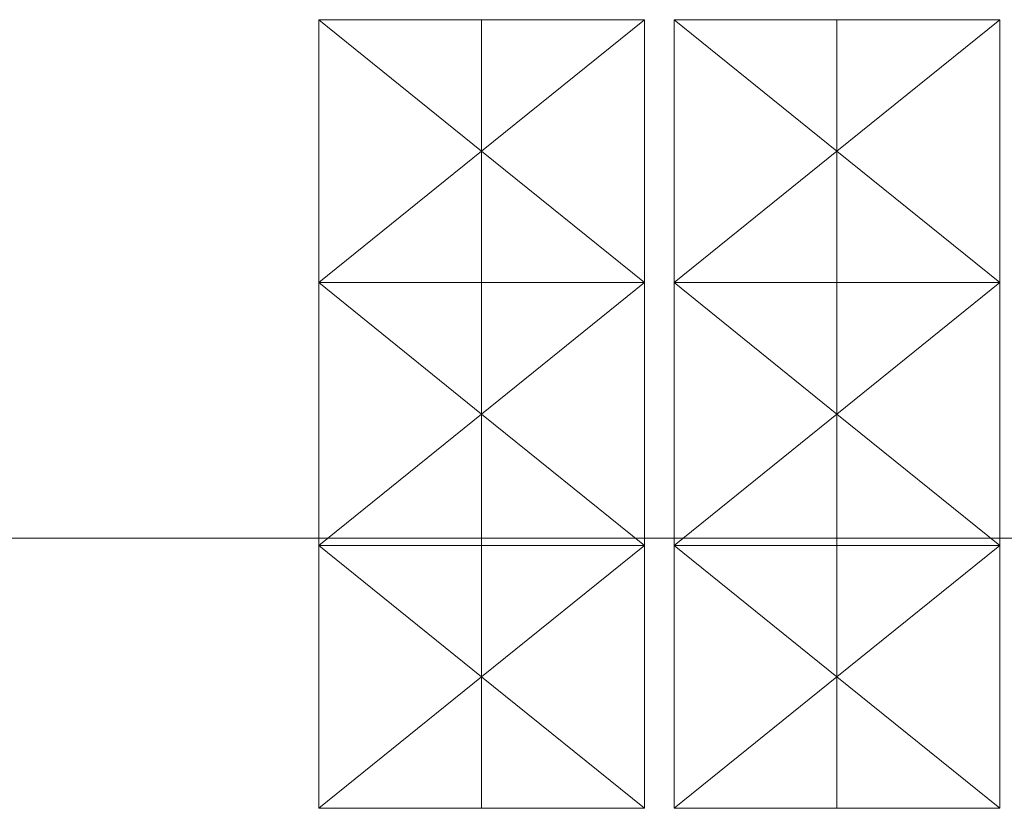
# Model space of a CAD drawing. Extents: x -740 to 300, y 62 to 1112.
# Tile 106 of 187: x -284 to -152, y 574 to 680. Entities that reach past the tile are written whole.
import ezdxf
from ezdxf.lldxf.tags import DXFTag

# ---------------------------------------------------------------- set-up
doc = ezdxf.new("R2010")
doc.units = 0
doc.layers.get('0').update_dxf_attribs({"lineweight": 13})
doc.layers.add('40 -44 Elektr. Anlagen- 2 Eigenstromversorgungsanlagen', color=7, linetype='Continuous', lineweight=5, true_color=0xff6633)
doc.layers.add('Dachflächen Moblierung', color=7, linetype='Continuous', lineweight=9, true_color=0x888888)
doc.layers.add('70 -71 Achsen- 1 Gebäudeachsen', color=7, linetype='STRICHPUNKT2-A06CPVBCL0', lineweight=18)
tags = doc.linetypes.add('grob-A06CPVB9L0', pattern=[14, 3, -8, 3]).pattern_tags.tags
tags[8:9] = [DXFTag(74, 4), DXFTag(75, 0), DXFTag(340, '0'), DXFTag(46, 0.0), DXFTag(50, 0.0), DXFTag(44, 0.0), DXFTag(45, 0.0)]
tags[6:7] = [DXFTag(74, 4), DXFTag(75, 0), DXFTag(340, '0'), DXFTag(46, 0.0), DXFTag(50, 0.0), DXFTag(44, 0.0), DXFTag(45, 0.0)]
tags[4:5] = [DXFTag(74, 4), DXFTag(75, 0), DXFTag(340, '0'), DXFTag(46, 0.0), DXFTag(50, 0.0), DXFTag(44, 0.0), DXFTag(45, 0.0)]
tags = doc.linetypes.add('STRICHPUNKT2-A06CPVBCL0', pattern=[12.7, 6.35, -3.175, 0, -3.175]).pattern_tags.tags
tags[10:11] = [DXFTag(74, 4), DXFTag(75, 0), DXFTag(340, '0'), DXFTag(46, 0.0), DXFTag(50, 0.0), DXFTag(44, 0.0), DXFTag(45, 0.0)]
tags[8:9] = [DXFTag(74, 4), DXFTag(75, 0), DXFTag(340, '0'), DXFTag(46, 0.0), DXFTag(50, 0.0), DXFTag(44, 0.0), DXFTag(45, 0.0)]
tags[6:7] = [DXFTag(74, 4), DXFTag(75, 0), DXFTag(340, '0'), DXFTag(46, 0.0), DXFTag(50, 0.0), DXFTag(44, 0.0), DXFTag(45, 0.0)]
tags[4:5] = [DXFTag(74, 4), DXFTag(75, 0), DXFTag(340, '0'), DXFTag(46, 0.0), DXFTag(50, 0.0), DXFTag(44, 0.0), DXFTag(45, 0.0)]

# ---------------------------------------------------------------- blocks, each defined once
blk = doc.blocks.new('Referenz-A06CPVBEL0')
at = {"layer": '40 -44 Elektr. Anlagen- 2 Eigenstromversorgungsanlagen', "color": 0, "lineweight": 9}
for p, q in [((-244.04, 644.31), (-244.04, 679.71)), ((-244.04, 679.71), (-222.12, 679.71)), ((-222.12, 679.71), (-222.12, 644.31)), ((-200.2, 679.71), (-222.12, 679.71)), ((-200.2, 644.31), (-200.2, 679.71)), ((-196.2, 644.31), (-196.2, 679.71)), ((-196.2, 679.71), (-174.28, 679.71)), ((-174.28, 679.71), (-174.28, 644.31)), ((-152.36, 679.71), (-174.28, 679.71)), ((-152.36, 644.31), (-152.36, 679.71)), ((-222.12, 644.31), (-244.04, 644.31)), ((-244.04, 608.91), (-244.04, 644.31)), ((-222.12, 644.31), (-200.2, 644.31)), ((-222.12, 644.31), (-222.12, 608.91)), ((-200.2, 608.91), (-200.2, 644.31)), ((-196.2, 608.91), (-196.2, 644.31)), ((-196.2, 644.31), (-174.28, 644.31)), ((-174.28, 644.31), (-174.28, 608.91)), ((-174.28, 644.31), (-152.36, 644.31)), ((-152.36, 608.91), (-152.36, 644.31)), ((-244.04, 573.51), (-244.04, 608.91)), ((-244.04, 608.91), (-222.12, 608.91)), ((-222.12, 608.91), (-200.2, 608.91)), ((-222.12, 608.91), (-222.12, 573.51)), ((-200.2, 573.51), (-200.2, 608.91)), ((-174.28, 608.91), (-196.2, 608.91)), ((-196.2, 573.51), (-196.2, 608.91)), ((-174.28, 608.91), (-174.28, 573.51)), ((-152.36, 608.91), (-174.28, 608.91)), ((-152.36, 573.51), (-152.36, 608.91)), ((-222.12, 573.51), (-244.04, 573.51)), ((-222.12, 573.51), (-200.2, 573.51)), ((-174.28, 573.51), (-196.2, 573.51)), ((-174.28, 573.51), (-152.36, 573.51))]:
    blk.add_line(p, q, dxfattribs=at)
at = {"layer": '70 -71 Achsen- 1 Gebäudeachsen', "color": 0, "linetype": 'STRICHPUNKT2-A06CPVBCL0', "ltscale": 0.18}
blk.add_line((-682.36, 609.91), (76.35, 609.91), dxfattribs=at)
at = {"layer": 'Dachflächen Moblierung', "color": 0, "linetype": 'grob-A06CPVB9L0', "lineweight": 5, "ltscale": 0.13}
for p, q in [((-244.04, 679.71), (-222.12, 662.01)), ((-200.2, 679.71), (-222.12, 662.01)), ((-196.2, 679.71), (-174.28, 662.01)), ((-152.36, 679.71), (-174.28, 662.01)), ((-222.12, 662.01), (-244.04, 644.31)), ((-222.12, 662.01), (-200.2, 644.31)), ((-174.28, 662.01), (-196.2, 644.31)), ((-174.28, 662.01), (-152.36, 644.31)), ((-244.04, 644.31), (-222.12, 626.61)), ((-200.2, 644.31), (-222.12, 626.61)), ((-196.2, 644.31), (-174.28, 626.61)), ((-152.36, 644.31), (-174.28, 626.61)), ((-222.12, 626.61), (-244.04, 608.91)), ((-222.12, 626.61), (-200.2, 608.91)), ((-174.28, 626.61), (-196.2, 608.91)), ((-174.28, 626.61), (-152.36, 608.91)), ((-244.04, 608.91), (-222.12, 591.21)), ((-200.2, 608.91), (-222.12, 591.21)), ((-196.2, 608.91), (-174.28, 591.21)), ((-152.36, 608.91), (-174.28, 591.21)), ((-222.12, 591.21), (-244.04, 573.51)), ((-222.12, 591.21), (-200.2, 573.51)), ((-174.28, 591.21), (-196.2, 573.51)), ((-174.28, 591.21), (-152.36, 573.51))]:
    blk.add_line(p, q, dxfattribs=at)

msp = doc.modelspace()

# ---------------------------------------------------------------- block references
at = {"color": 8, "lineweight": 13, "ltscale": 0.13, "true_color": 0x808080}
msp.add_blockref('Referenz-A06CPVBEL0', (0, 0), dxfattribs=at)

doc.saveas('drawing.dxf')
